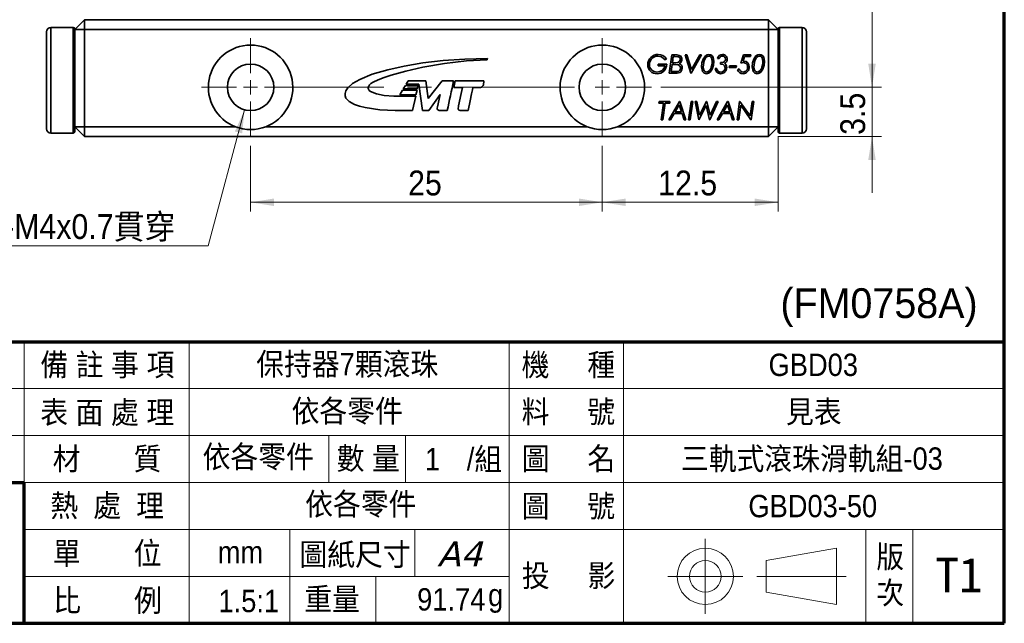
# Model space of a CAD drawing. Header units: millimetres. Extents: x 4 to 194, y 4 to 137.
# Tile 8 of 19: x 124 to 194, y 4 to 47. Entities that reach past the tile are written whole.
import ezdxf

# ---------------------------------------------------------------- set-up
doc = ezdxf.new("R2010")
doc.units = ezdxf.units.MM
doc.header["$LTSCALE"] = 0.666667
doc.linetypes.add('CENTERX2', pattern=[20.32, 12.7, -2.54, 2.54, -2.54])
doc.styles.add('SLDTEXTSTYLE0', font='GOTHIC.TTF', dxfattribs={"width": 0.913, "bigfont": 'bigfont'})
doc.styles.add('SLDTEXTSTYLE1', font='GOTHIC.TTF', dxfattribs={"width": 0.913})
doc.styles.add('SLDTEXTSTYLE10', font='CENSCBK.TTF')
doc.styles.add('SLDTEXTSTYLE4', font='GOTHICB.TTF', dxfattribs={"width": 0.913, "bigfont": 'bigfont'})
doc.styles.add('SLDTEXTSTYLE6', font='VERDANAI.TTF')
doc.styles.add('SLDTEXTSTYLE8', font='ARIAL.TTF', dxfattribs={"width": 0.948})
doc.styles.add('SLDTEXTSTYLE9', font='MINGLIU.TTC')
doc.dimstyles.new('SLDDIMSTYLE0', dxfattribs={"dimtxt": 1.763889, "dimasz": 1.666667, "dimexe": 0, "dimexo": 0.0625, "dimgap": 0.440972, "dimtad": 1, "dimrnd": 1e-09, "dimzin": 12, "dimdsep": 46, "dimtxsty": 'SLDTEXTSTYLE1', "dimsah": 1, "dimcen": 0.09, "dimadec": 0, "dimazin": 3, "dimtfac": 1, "dimtofl": 0, "dimtmove": 0, "dimatfit": 3, "dimfxl": 0, "dimfrac": 2, "dimtolj": 1, "dimtzin": 12, "dimarcsym": 0})
doc.dimstyles.new('SLDDIMSTYLE1', dxfattribs={"dimtxt": 1.763889, "dimasz": 1.666667, "dimexe": 0, "dimexo": 0.0625, "dimgap": 0.440972, "dimtad": 1, "dimrnd": 1e-09, "dimzin": 12, "dimdsep": 46, "dimtxsty": 'SLDTEXTSTYLE1', "dimsah": 1, "dimcen": 0.09, "dimadec": 0, "dimazin": 3, "dimtfac": 1, "dimtmove": 0, "dimatfit": 0, "dimfxl": 0, "dimfrac": 2, "dimtolj": 1, "dimtzin": 12, "dimarcsym": 0})
doc.dimstyles.new('SLDDIMSTYLE2', dxfattribs={"dimtxt": 1.763889, "dimasz": 1.666667, "dimexe": 0, "dimexo": 0.0625, "dimgap": 0.440972, "dimtad": 0, "dimtih": 1, "dimtoh": 1, "dimdec": 6, "dimrnd": 1e-09, "dimzin": 12, "dimdsep": 46, "dimtxsty": 'SLDTEXTSTYLE1', "dimsah": 1, "dimcen": 0, "dimadec": 0, "dimazin": 3, "dimtfac": 1, "dimtofl": 0, "dimtmove": 0, "dimatfit": 3, "dimfxl": 0, "dimfrac": 2, "dimtolj": 1, "dimtzin": 12, "dimarcsym": 0})

# ---------------------------------------------------------------- blocks, each defined once
blk = doc.blocks.new('_D_12')
at = {"color": 114, "linetype": 'Continuous', "lineweight": 18}
for p, q in [((177.875, 38.348), (177.875, 32.982)), ((165.375, 37.648), (165.375, 32.982)), ((177.875, 33.648), (165.375, 33.648))]:
    blk.add_line(p, q, dxfattribs=at)
for points in [[(165.375, 33.648), (167.042, 33.382), (167.042, 33.915)], [(177.875, 33.648), (176.208, 33.915), (176.208, 33.382)]]:
    blk.add_solid(points, dxfattribs=at)
at = {"color": 114, "linetype": 'Continuous', "lineweight": 18, "insert": (169.345, 35.901), "char_height": 1.7639, "attachment_point": 1, "style": 'SLDTEXTSTYLE1'}
blk.add_mtext('12.5', dxfattribs=at)
blk = doc.blocks.new('_D_13')
at = {"color": 114, "linetype": 'Continuous', "lineweight": 18}
for p, q in [((140.375, 37.648), (140.375, 32.982)), ((165.375, 37.648), (165.375, 32.982)), ((165.375, 33.648), (140.375, 33.648))]:
    blk.add_line(p, q, dxfattribs=at)
for points in [[(140.375, 33.648), (142.042, 33.382), (142.042, 33.915)], [(165.375, 33.648), (163.708, 33.915), (163.708, 33.382)]]:
    blk.add_solid(points, dxfattribs=at)
at = {"color": 114, "linetype": 'Continuous', "lineweight": 18, "insert": (151.572, 35.901), "char_height": 1.7639, "attachment_point": 1, "style": 'SLDTEXTSTYLE1'}
blk.add_mtext('25', dxfattribs=at)
blk = doc.blocks.new('_D_14')
at = {"color": 114, "linetype": 'Continuous', "lineweight": 18}
for p, q in [((184.542, 41.815), (184.542, 45.815)), ((169.542, 41.815), (185.208, 41.815)), ((184.542, 38.315), (184.542, 41.815)), ((177.842, 38.315), (185.208, 38.315)), ((184.542, 38.315), (184.542, 34.315))]:
    blk.add_line(p, q, dxfattribs=at)
for points in [[(184.542, 41.815), (184.808, 43.482), (184.275, 43.482)], [(184.542, 38.315), (184.275, 36.648), (184.808, 36.648)]]:
    blk.add_solid(points, dxfattribs=at)
at = {"color": 114, "linetype": 'Continuous', "lineweight": 18, "insert": (182.289, 38.437), "char_height": 1.7639, "attachment_point": 1, "rotation": 90, "style": 'SLDTEXTSTYLE1'}
blk.add_mtext('3.5', dxfattribs=at)
blk = doc.blocks.new('_D_15')
at = {"color": 114, "linetype": 'Continuous', "lineweight": 18}
for p, q in [((169.542, 70.815), (185.208, 70.815)), ((184.542, 41.815), (184.542, 70.815)), ((169.542, 41.815), (185.208, 41.815))]:
    blk.add_line(p, q, dxfattribs=at)
for points in [[(184.542, 70.815), (184.275, 69.148), (184.808, 69.148)], [(184.542, 41.815), (184.808, 43.482), (184.275, 43.482)]]:
    blk.add_solid(points, dxfattribs=at)
at = {"color": 114, "linetype": 'Continuous', "lineweight": 18, "insert": (182.289, 55.012), "char_height": 1.7639, "attachment_point": 1, "rotation": 90, "style": 'SLDTEXTSTYLE1'}
blk.add_mtext('29', dxfattribs=at)
blk = doc.blocks.new('_D_19')
at = {"color": 114, "linetype": 'Continuous', "lineweight": 18}
for p, q in [((139.948, 40.221), (137.358, 30.553)), ((137.358, 30.553), (121.659, 30.553))]:
    blk.add_line(p, q, dxfattribs=at)
blk.add_solid([(139.948, 40.221), (139.259, 38.68), (139.774, 38.542)], dxfattribs=at)
at = {"color": 114, "linetype": 'Continuous', "lineweight": 18, "insert": (121.659, 32.806), "char_height": 1.7639, "attachment_point": 1, "style": 'SLDTEXTSTYLE0'}
blk.add_mtext('4-M4x0.7貫穿', dxfattribs=at)
blk = doc.blocks.new('SW_CENTERMARKSYMBOL_5')
at = {"color": 0, "linetype": 'Continuous', "lineweight": 18}
for p, q in [((0, 1), (0, 3.5)), ((25, 1), (25, 3.5)), ((-1, 0), (-3.5, 0)), ((0, 0), (-0.5, 0)), ((0, 0), (0, 0.5)), ((0, 0), (0, -0.5)), ((0, 0), (0.5, 0)), ((25, 0), (24.5, 0)), ((25, 0), (25, 0.5)), ((25, 0), (25, -0.5)), ((25, 0), (25.5, 0)), ((26, 0), (28.5, 0)), ((0, -1), (0, -3.5)), ((25, -1), (25, -3.5))]:
    blk.add_line(p, q, dxfattribs=at)
at = {"color": 0, "linetype": 'CENTERX2', "lineweight": 18}
blk.add_line((1, 0), (24, 0), dxfattribs=at)

msp = doc.modelspace()

# ---------------------------------------------------------------- linework, layer by layer
at = {"color": 5, "linetype": 'Continuous', "lineweight": 70}
for p, q in [((193.9457246, 3.7481622), (193.9457246, 136.5790775)), ((54.279058, 23.7481622), (193.9457246, 23.7481622)), ((77.6123913, 13.7481622), (124.279058, 13.7481622)), ((124.279058, 3.7481622), (124.279058, 13.7481622)), ((4.3513319, 3.7481622), (193.9457246, 3.7481622))]:
    msp.add_line(p, q, dxfattribs=at)
at = {"color": 7, "linetype": 'Continuous', "lineweight": 35}
for p, q in [((128.5751176, 46.6149449), (127.8751169, 45.9149451)), ((128.5751176, 46.6149449), (177.175117, 46.6149449)), ((128.5751176, 46.6149449), (128.5751176, 45.9149451)), ((177.175117, 46.6149449), (177.175117, 45.9149451)), ((177.8751177, 45.9149451), (177.175117, 46.6149449)), ((125.8751166, 38.8649459), (125.8751166, 45.7649454)), ((127.7751171, 46.0649449), (126.175118, 46.0649449)), ((127.8751169, 45.964945), (127.8751169, 45.9149451)), ((128.5751176, 45.9149451), (127.8751169, 45.9149451)), ((127.8751169, 43.8745925), (127.8751169, 45.9149451)), ((128.5751176, 45.9149451), (128.5751176, 39.0149447)), ((177.175117, 45.9149451), (128.5751176, 45.9149451)), ((177.175117, 39.0149447), (177.175117, 45.9149451)), ((177.8751177, 45.9149451), (177.175117, 45.9149451)), ((177.8751177, 45.9149451), (177.8751177, 45.964945)), ((177.8751177, 45.9149451), (177.8751177, 43.8745925)), ((179.5751167, 46.0649449), (177.9751175, 46.0649449)), ((179.875118, 45.7649454), (179.875118, 42.3149447)), ((170.1349461, 42.8149448), (170.3172376, 44.1149454)), ((170.3172376, 44.1149454), (170.4901544, 44.1149454)), ((171.2516111, 44.1149454), (171.3729662, 44.1149454)), ((171.6682793, 42.8149448), (171.2516111, 44.1149454)), ((171.3729662, 44.1149454), (171.7052584, 43.0787475)), ((172.4349459, 44.1149454), (171.6849462, 42.8149448)), ((171.7052584, 43.0787475), (172.3029141, 44.1149454)), ((172.3029141, 44.1149454), (172.4349459, 44.1149454)), ((175.2164562, 43.5198927), (175.4016125, 44.1149454)), ((175.4016125, 44.1149454), (175.9182786, 44.1149454)), ((175.9182786, 44.1149454), (175.9016116, 43.9982786)), ((127.8751169, 43.8745925), (127.8751169, 40.7552979)), ((157.1929081, 43.7569636), (157.216403, 43.8522137)), ((169.3516125, 43.4482786), (169.9516115, 43.4482786)), ((169.3516125, 43.3316118), (169.3516125, 43.4482786)), ((169.9349445, 43.8412474), (169.8312995, 43.7649451)), ((170.3385909, 43.4316117), (170.2687995, 42.9316116)), ((170.4542165, 43.4316117), (170.3385909, 43.4316117)), ((170.4182786, 43.9982786), (170.3555186, 43.5516638)), ((173.6849447, 43.8482789), (173.5682779, 43.8482789)), ((173.7682794, 43.4649456), (173.7823405, 43.5816114)), ((173.7823405, 43.5816114), (173.8167157, 43.5805702)), ((175.4862473, 43.9982786), (175.3865083, 43.6771847)), ((175.9016116, 43.9982786), (175.4862473, 43.9982786)), ((177.8751177, 40.7552979), (177.8751177, 43.8745925)), ((169.8349447, 43.3316118), (169.3516125, 43.3316118)), ((170.5107273, 42.8149448), (170.1349461, 42.8149448)), ((170.2687995, 42.9316116), (170.45604, 42.9316116)), ((171.6849462, 42.8149448), (171.6682793, 42.8149448)), ((173.4016121, 43.1482782), (173.5182789, 43.1482782)), ((174.4016123, 43.231612), (174.4164557, 43.3482788)), ((174.8857268, 43.231612), (174.4016123, 43.231612)), ((174.4164557, 43.3482788), (174.9016115, 43.3482788)), ((174.9016115, 43.3482788), (174.8857268, 43.231612)), ((174.9849462, 43.0631218), (175.1044759, 43.1149452)), ((151.563312, 42.272333), (151.4247232, 42.0361123)), ((151.4247232, 42.0361123), (152.32563, 42.0361123)), ((152.8269628, 42.272333), (151.563312, 42.272333)), ((152.32563, 42.0361123), (152.5907426, 40.1609558)), ((153.0028579, 41.0277321), (152.8269628, 42.272333)), ((154.0002848, 42.272333), (153.0028579, 41.0277321)), ((154.8075291, 42.272333), (154.0002848, 42.272333)), ((154.9177017, 42.272333), (154.8167366, 41.8030675)), ((156.9622441, 42.272333), (154.9177017, 42.272333)), ((179.875118, 42.3149447), (179.875118, 38.8649459)), ((151.1732629, 41.6087573), (150.9748253, 41.2715719)), ((152.2046624, 41.6087573), (151.1732629, 41.6087573)), ((151.3739231, 41.9491175), (151.2248567, 41.6957521)), ((151.2248567, 41.6957521), (152.2240299, 41.6957521)), ((152.2803862, 41.9491175), (151.3739231, 41.9491175)), ((152.1294148, 41.2715719), (152.2046624, 41.6087573)), ((152.2240299, 41.6957521), (152.2803862, 41.9491175)), ((153.0374654, 40.1609558), (153.8518535, 41.3141166)), ((153.8518535, 41.3141166), (153.6588133, 40.4194015)), ((154.8167366, 41.8030675), (155.4399895, 41.8030675)), ((156.1791299, 41.8030675), (156.6156927, 41.8030675)), ((127.8751169, 39.0149447), (127.8751169, 40.7552979)), ((152.1100473, 41.1845771), (150.8713202, 41.1845771)), ((150.9748253, 41.2715719), (152.1294148, 41.2715719)), ((151.8806534, 40.1609558), (152.1100473, 41.1845771)), ((169.3981432, 40.6982786), (169.4148102, 40.8149454)), ((169.729655, 40.6982786), (169.3981432, 40.6982786)), ((169.4148102, 40.8149454), (170.1814768, 40.8149454)), ((169.5648109, 39.5149458), (169.729655, 40.6982786)), ((169.8471022, 40.6982786), (169.6822581, 39.5149458)), ((170.1648099, 40.6982786), (169.8471022, 40.6982786)), ((170.0939772, 39.5149458), (170.8499671, 40.8149454)), ((170.1814768, 40.8149454), (170.1648099, 40.6982786)), ((170.8499671, 40.8149454), (170.8799147, 40.8149454)), ((170.8799147, 40.8149454), (171.3189774, 39.5149458)), ((171.4981434, 39.5149458), (171.6804349, 40.8149454)), ((171.797884, 40.8149454), (171.6155925, 39.5149458)), ((171.6804349, 40.8149454), (171.797884, 40.8149454)), ((171.9814775, 40.8149454), (172.0994462, 40.8149454)), ((172.223925, 39.5149458), (171.9814775, 40.8149454)), ((172.0994462, 40.8149454), (172.281477, 39.8422889)), ((172.281477, 39.8422889), (172.78278, 40.8149454)), ((172.78278, 40.8149454), (172.8075196, 40.8149454)), ((172.8075196, 40.8149454), (173.0314766, 39.8459341)), ((173.6085613, 40.8149454), (173.004133, 39.5149458)), ((173.0314766, 39.8459341), (173.4814768, 40.8149454)), ((173.4814768, 40.8149454), (173.6085613, 40.8149454)), ((173.5273109, 39.5149458), (174.2833008, 40.8149454)), ((174.2833008, 40.8149454), (174.3132484, 40.8149454)), ((174.3132484, 40.8149454), (174.7523111, 39.5149458)), ((174.9481441, 39.5149458), (175.1304356, 40.8149454)), ((175.1304356, 40.8149454), (175.1585596, 40.8149454)), ((175.1585596, 40.8149454), (175.8843412, 39.7805701)), ((175.8843412, 39.7805701), (176.0296536, 40.8149454)), ((176.1471027, 40.8149454), (175.9648112, 39.5149458)), ((176.0296536, 40.8149454), (176.1471027, 40.8149454)), ((177.8751177, 40.7552979), (177.8751177, 39.0149447)), ((150.6416088, 40.1609558), (151.8806534, 40.1609558)), ((152.5907426, 40.1609558), (153.0374654, 40.1609558)), ((153.8509009, 40.1609558), (154.3554088, 40.1609558)), ((155.3326743, 40.1609558), (155.8279747, 40.1609558)), ((170.4780919, 39.948279), (170.2262678, 39.5149458)), ((171.0502275, 39.948279), (170.4780919, 39.948279)), ((170.8398101, 40.5709352), (170.5458009, 40.0649458)), ((170.5458009, 40.0649458), (171.0106445, 40.0649458)), ((171.0106445, 40.0649458), (170.8398101, 40.5709352)), ((171.1968419, 39.5149458), (171.0502275, 39.948279)), ((172.7564776, 40.5149459), (172.2405919, 39.5149458)), ((172.9872071, 39.5149458), (172.7564776, 40.5149459)), ((173.9114256, 39.948279), (173.6596015, 39.5149458)), ((174.4835612, 39.948279), (173.9114256, 39.948279)), ((174.2731438, 40.5709352), (173.9791327, 40.0649458)), ((173.9791327, 40.0649458), (174.4439763, 40.0649458)), ((174.4439763, 40.0649458), (174.2731438, 40.5709352)), ((174.6301756, 39.5149458), (174.4835612, 39.948279)), ((175.2106429, 40.5495799), (175.0655913, 39.5149458)), ((175.9366852, 39.5149458), (175.2106429, 40.5495799)), ((169.6822581, 39.5149458), (169.5648109, 39.5149458)), ((170.2262678, 39.5149458), (170.0939772, 39.5149458)), ((171.3189774, 39.5149458), (171.1968419, 39.5149458)), ((171.6155925, 39.5149458), (171.4981434, 39.5149458)), ((172.2405919, 39.5149458), (172.223925, 39.5149458)), ((173.004133, 39.5149458), (172.9872071, 39.5149458)), ((173.6596015, 39.5149458), (173.5273109, 39.5149458)), ((174.7523111, 39.5149458), (174.6301756, 39.5149458)), ((175.0655913, 39.5149458), (174.9481441, 39.5149458)), ((175.9648112, 39.5149458), (175.9366852, 39.5149458)), ((126.175118, 38.5649446), (127.7751171, 38.5649446)), ((128.5751176, 39.0149447), (127.8751169, 39.0149447)), ((128.5751176, 38.3149459), (127.8751169, 39.0149447)), ((127.8751169, 39.0149447), (127.8751169, 38.6649444)), ((128.5751176, 39.0149447), (139.2980845, 39.0149447)), ((128.5751176, 39.0149447), (128.5751176, 38.3149459)), ((141.4521507, 39.0149447), (164.2980839, 39.0149447)), ((166.4521502, 39.0149447), (177.175117, 39.0149447)), ((177.8751177, 39.0149447), (177.175117, 38.3149459)), ((177.175117, 39.0149447), (177.175117, 38.3149459)), ((177.8751177, 39.0149447), (177.175117, 39.0149447)), ((177.8751177, 38.6649444), (177.8751177, 39.0149447)), ((177.9751175, 38.5649446), (179.5751167, 38.5649446)), ((177.175117, 38.3149459), (128.5751176, 38.3149459))]:
    msp.add_line(p, q, dxfattribs=at)
at = {"color": 8, "linetype": 'Continuous', "lineweight": 35}
for p, q in [((126.175118, 46.0649449), (126.175118, 38.5649446)), ((127.7751171, 38.5649446), (127.7751171, 46.0649449)), ((177.9751175, 46.0649449), (177.9751175, 38.5649446)), ((179.5751167, 42.3149447), (179.5751167, 46.0649449)), ((179.5751167, 38.5649446), (179.5751167, 42.3149447))]:
    msp.add_line(p, q, dxfattribs=at)
at = {"color": 1, "linetype": 'Continuous', "lineweight": 18}
for p, q in [((124.279058, 13.7481622), (124.279058, 23.7481622)), ((136.0192779, 3.7481622), (136.0192779, 23.7481622)), ((158.7457246, 3.7481622), (158.7457246, 23.7481622)), ((166.879058, 3.7481622), (166.879058, 23.7481622)), ((54.279058, 20.4148288), (158.779058, 20.4148288)), ((158.779058, 20.4148288), (193.9457246, 20.4148288)), ((54.279058, 17.0814955), (193.9457246, 17.0814955)), ((145.9457246, 13.7481622), (145.9457246, 17.0814955)), ((151.3901691, 13.7481622), (151.3901691, 17.0814955)), ((124.279058, 13.7481622), (193.9457246, 13.7481622)), ((124.279058, 10.4148288), (193.9457246, 10.4148288)), ((143.1679468, 3.7481622), (143.1679468, 10.4148288)), ((152.0568357, 7.0814955), (152.0568357, 10.4148288)), ((184.1123913, 3.7481622), (184.1123913, 10.4148288)), ((187.4457246, 3.7481622), (187.4457246, 10.4148288)), ((124.279058, 7.0814955), (158.779058, 7.0814955)), ((149.279058, 3.7481622), (149.279058, 7.0814955))]:
    msp.add_line(p, q, dxfattribs=at)
at = {"color": 1, "linetype": 'CENTERX2', "lineweight": 18}
for p, q in [((172.6957246, 9.7481622), (172.6957246, 4.4148288)), ((170.029058, 7.0814955), (175.3623913, 7.0814955)), ((176.3623913, 7.0814955), (182.6957246, 7.0814955))]:
    msp.add_line(p, q, dxfattribs=at)
at = {"color": 7, "linetype": 'Continuous', "lineweight": 18}
for p, q in [((177.029058, 8.2064955), (182.029058, 9.0814955)), ((182.029058, 9.0814955), (182.029058, 5.0814955)), ((177.029058, 5.9564955), (177.029058, 8.2064955)), ((182.029058, 5.0814955), (177.029058, 5.9564955))]:
    msp.add_line(p, q, dxfattribs=at)
at = {"color": 7, "linetype": 'Continuous', "lineweight": 35, "flags": 128}
for points in [[(170.4901544, 44.1149454), (170.6686777, 44.1100969), (170.844504, 44.0818536), (170.9226624, 44.0391646), (170.9843774, 43.9749443), (171.0229025, 43.8948105), (171.0349445, 43.8066115)], [(172.4349459, 43.2691117), (172.4574988, 43.549465), (172.5379762, 43.8185976), (172.6967202, 44.0483167), (172.8166745, 44.1210334), (172.9539552, 44.1482784)], [(172.9539552, 44.1482784), (173.0760087, 44.1228588), (173.1768319, 44.0493048), (173.2472305, 43.9459374), (173.3016123, 43.6573931)], [(176.0349454, 43.2691117), (176.0574983, 43.549465), (176.1379757, 43.8185976), (176.2967215, 44.0483167), (176.416674, 44.1210334), (176.5539565, 44.1482784)], [(176.5539565, 44.1482784), (176.6760082, 44.1228588), (176.7768313, 44.0493048), (176.84723, 43.9459374), (176.9016118, 43.6573931)], [(157.216403, 43.8522137), (155.5995956, 43.8150139), (154.0598801, 43.7090815), (152.6190175, 43.5429159), (151.2987681, 43.325019), (150.1208922, 43.0638892), (149.0156409, 42.736859), (148.1379548, 42.3791166), (147.6268552, 42.0838584), (147.2881714, 41.7821127)], [(148.8228089, 41.980232), (148.9297625, 42.0782323), (149.0930287, 42.1822378), (149.4536028, 42.3550102), (149.8717503, 42.5157015), (150.3690014, 42.6791189), (151.4185176, 42.9676389), (152.6207069, 43.2363338), (154.1624426, 43.5050101), (155.7224056, 43.6888346), (157.1929081, 43.7569636)], [(169.8312995, 43.7649451), (169.5784063, 43.9735203), (169.3271336, 44.0316116)], [(170.3555186, 43.5516638), (170.4103158, 43.5487655), (170.4534342, 43.5482784)], [(170.5234864, 44.0008826), (170.4645616, 43.9998032), (170.4182786, 43.9982786)], [(170.4534342, 43.5482784), (170.6030698, 43.5538524), (170.7495985, 43.5826349), (170.8158434, 43.6173109), (170.8698248, 43.6689359), (170.9058763, 43.7343176), (170.9182796, 43.8079135)], [(170.9349447, 43.177966), (170.9239924, 43.2535372), (170.8874417, 43.320354), (170.8278407, 43.3678785), (170.7576824, 43.3983504), (170.4542165, 43.4316117)], [(170.9182796, 43.8079135), (170.9093929, 43.8693035), (170.8792907, 43.9233444), (170.8301318, 43.9609307), (170.7711772, 43.9805993), (170.5234864, 44.0008826)], [(172.945102, 44.0316116), (172.8328255, 43.9984202), (172.7399671, 43.9256783), (172.6238982, 43.7210118), (172.5516127, 43.2555703)], [(173.3016123, 43.6573931), (173.2766585, 43.3778101), (173.1927388, 43.1102262), (173.0342333, 42.8807437), (172.9146236, 42.8080083), (172.7773932, 42.7816118)], [(173.1849455, 43.6790073), (173.1378765, 43.9109308), (173.0582019, 43.9985636), (173.0041237, 44.023537), (172.945102, 44.0316116)], [(173.1172365, 43.2394239), (173.1723447, 43.4830253), (173.1849455, 43.6790073)], [(174.1016128, 43.200883), (174.0682882, 43.3298926), (173.9735951, 43.4232735), (173.7682794, 43.4649456)], [(175.4224462, 43.5649454), (175.3049095, 43.5494668), (175.2164562, 43.5198927)], [(175.3865083, 43.6771847), (175.4251004, 43.6805737), (175.4555174, 43.6816122)], [(176.5451015, 44.0316116), (176.432825, 43.9984202), (176.3399684, 43.9256783), (176.2238977, 43.7210118), (176.1516121, 43.2555703)], [(176.9016118, 43.6573931), (176.8766579, 43.3778101), (176.7927383, 43.1102262), (176.6342328, 42.8807437), (176.514623, 42.8080083), (176.3773927, 42.7816118)], [(176.784945, 43.6790073), (176.7378778, 43.9109308), (176.6582032, 43.9985636), (176.604125, 44.023537), (176.5451015, 44.0316116)], [(176.7172379, 43.2394239), (176.7723461, 43.4830253), (176.784945, 43.6790073)], [(170.45604, 42.9316116), (170.6070726, 42.9345248), (170.7250488, 42.9467158)], [(171.0516115, 43.1790081), (171.0088899, 42.9988922), (170.9527516, 42.9243668), (170.8776311, 42.8690835), (170.6975636, 42.8228406), (170.5107273, 42.8149448)], [(172.7773932, 42.7816118), (172.6177906, 42.8246734), (172.5050149, 42.9458366), (172.4349459, 43.2691117)], [(172.5516127, 43.2555703), (172.5940549, 43.0242745), (172.6693095, 42.9339874), (172.7218324, 42.9070358), (172.7802579, 42.8982786)], [(176.3773927, 42.7816118), (176.2177919, 42.8246734), (176.1050143, 42.9458366), (176.0349454, 43.2691117)], [(176.1516121, 43.2555703), (176.1940544, 43.0242745), (176.269309, 42.9339874), (176.3218318, 42.9070358), (176.3802574, 42.8982786)], [(156.9289065, 42.0507173), (156.9525514, 42.1826885), (156.9622441, 42.272333)], [(147.2881714, 41.7821127), (147.1500046, 41.573557), (147.0854635, 41.3808226), (147.0887068, 41.2035835), (147.1538938, 41.0415129), (147.3867258, 40.8024797), (147.7502061, 40.6037885), (148.1094098, 40.4749661), (148.5187363, 40.3693411), (149.5642728, 40.2115825), (150.6416088, 40.1609558)], [(150.5669964, 41.1858465), (149.8655081, 41.2385519), (149.3178271, 41.3425406), (148.9081563, 41.5122648), (148.8111227, 41.592529), (148.7523488, 41.6796589), (148.7341866, 41.749916), (148.7394532, 41.8235836), (148.7687829, 41.9004317), (148.8228089, 41.980232)], [(155.4399895, 41.8030675), (155.3017214, 41.1607604), (155.2060685, 40.7166946), (155.1608085, 40.5068565), (155.1418568, 40.4194015)], [(155.8279747, 40.1609558), (155.9744322, 40.8470798), (156.0834521, 41.357167), (156.142847, 41.6344553), (156.1791299, 41.8030675)], [(150.8713202, 41.1845771), (150.7087283, 41.1828663), (150.5669964, 41.1858465)], [(153.6588133, 40.4194015), (153.6457295, 40.3367075), (153.6471974, 40.2721203), (153.659236, 40.2329917), (153.6814036, 40.2032118), (153.7216993, 40.1788316), (153.7779149, 40.1651989), (153.8509009, 40.1609558)], [(155.1418568, 40.4194015), (155.1289014, 40.3367075), (155.130226, 40.2721203), (155.1420282, 40.2329917), (155.1639049, 40.2032118), (155.2038524, 40.1788316), (155.2597974, 40.1651989), (155.3326743, 40.1609558)]]:
    msp.add_lwpolyline(points, dxfattribs=at)
at = {"color": 7, "linetype": 'Continuous', "lineweight": 35}
for centre in [(140.3751173, 41.8149452), (165.3751173, 41.8149452)]:
    msp.add_circle(centre, 1.65, dxfattribs=at)
at = {"color": 7, "linetype": 'Continuous', "lineweight": 18}
for radius in [2, 1.125]:
    msp.add_circle((172.6957246, 7.0814955), radius, dxfattribs=at)
at = {"color": 7, "linetype": 'Continuous', "lineweight": 35}
for centre, radius, start, end in [((126.1751173, 45.7649452), 0.3, 90, 180), ((127.7751173, 45.9649452), 0.1, 0, 90), ((177.9751173, 45.9649452), 0.1, 90, 180), ((179.5751173, 45.7649452), 0.3, 0, 90), ((140.3751173, 41.8149452), 3, 291.039469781, 248.960530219), ((165.3751173, 41.8149452), 3, 291.039469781, 248.960530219), ((169.3314685, 43.4184401), 0.7298556, 89.604353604, 179.98816845), ((169.3385632, 43.41556), 0.7327213, 35.518636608, 90.160684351), ((173.9124999, 43.800937), 0.3474622, 88.488588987, 172.169071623), ((173.929082, 43.8254513), 0.3229122, 357.210634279, 91.316230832), ((169.2273673, 43.4064791), 0.6258717, 178.891155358, 273.246439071), ((169.3362402, 43.4136691), 0.6180096, 90.844300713, 179.278091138), ((169.2465413, 43.4263865), 0.5282846, 180.534797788, 271.482090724), ((169.2757742, 43.4573862), 0.6758987, 268.90104066, 359.227927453), ((170.7105743, 43.7983194), 0.3244762, 292.737587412, 1.46437322), ((170.7316999, 43.1961393), 0.3203699, 356.934754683, 71.002684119), ((173.9023961, 43.8112523), 0.2205812, 87.429245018, 170.336646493), ((173.8567337, 43.8581543), 0.2804539, 261.796458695, 352.749281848), ((173.9216602, 43.8184901), 0.2133274, 1.146305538, 92.517513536), ((173.9484221, 43.8025822), 0.303274, 289.683235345, 1.3518352), ((173.8753902, 43.2221364), 0.3430011, 358.537528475, 59.287616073), ((175.4185133, 43.280603), 0.2843696, 354.581013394, 89.207575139), ((175.4211748, 43.2852253), 0.3978718, 356.439777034, 85.048306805), ((169.2801464, 43.4696417), 0.571711, 268.001116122, 346.028867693), ((170.7036504, 43.1770201), 0.2312963, 275.308322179, 0.234316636), ((172.7095425, 43.3051344), 0.4129556, 279.860056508, 350.844043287), ((173.784307, 43.1646467), 0.3830447, 182.449150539, 269.58911438), ((173.7802923, 43.1605097), 0.2622987, 182.672777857, 271.301146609), ((173.7852817, 43.2145955), 0.4329996, 269.507542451, 359.839470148), ((173.7809821, 43.2194004), 0.321165, 270.93953954, 356.694667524), ((175.3770578, 43.1954498), 0.4138384, 198.648277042, 270.082437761), ((175.4022613, 43.2108013), 0.3128331, 197.843193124, 267.447617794), ((175.3660436, 43.2344489), 0.4529859, 271.468604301, 3.299209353), ((175.3693753, 43.2307692), 0.3330304, 273.262797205, 3.956454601), ((176.3095416, 43.3051369), 0.4129581, 279.860040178, 350.843742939), ((600.7256074, -54.3185505), 456.2594999, 167.777908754, 168.049060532), ((156.6533442, 42.0773406), 0.2768454, 262.183448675, 354.48152747), ((126.1751173, 38.8649452), 0.3, 180, 270), ((127.7751173, 38.6649452), 0.1, 270, 360), ((140.3751173, 41.8149452), 3, 248.960530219, 291.039469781), ((165.3751173, 41.8149452), 3, 248.960530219, 291.039469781), ((177.9751173, 38.6649452), 0.1, 180, 270), ((179.5751173, 38.8649452), 0.3, 270, 360)]:
    msp.add_arc(centre, radius, start, end, dxfattribs=at)

# ---------------------------------------------------------------- block references
at = {"color": 7, "linetype": 'Continuous', "lineweight": 0}
msp.add_blockref('SW_CENTERMARKSYMBOL_5', (140.3751173, 41.8149452), dxfattribs=at)

# ---------------------------------------------------------------- texts
at = {"color": 144, "linetype": 'Continuous', "lineweight": 0, "insert": (185.0407709, 27.5426471), "char_height": 2.11666667, "attachment_point": 2, "style": 'SLDTEXTSTYLE8'}
msp.add_mtext('(FM0758A)', dxfattribs=at)
at = {"color": 6, "linetype": 'Continuous', "lineweight": 0, "char_height": 1.5875, "attachment_point": 2, "style": 'SLDTEXTSTYLE4'}
for s, insert in [('備 註 事 項', (130.1933199, 22.9062337)), ('機     種', (162.9610001, 22.8986368)), ('表 面 處 理', (130.1838744, 19.5228084)), ('料     號', (162.9610001, 19.5653035)), ('材       質', (130.1727405, 16.2249371)), ('數 量', (148.7370491, 16.2546396)), ('圖     名', (162.9683841, 16.2391261)), ('熱  處  理', (130.1827191, 12.9030463)), ('圖     號', (162.9605847, 12.8674564)), ('單       位', (130.1823305, 9.5173927)), ('圖紙尺寸', (147.8001688, 9.4332945)), ('版', (185.8247551, 9.271859)), ('投     影', (162.9794447, 7.926563)), ('比       例', (130.2056696, 6.1743611)), ('重量', (146.1663061, 6.264787)), ('次', (185.8365196, 6.7070755))]:
    msp.add_mtext(s, dxfattribs=dict(at, insert=insert))
at = {"color": 114, "linetype": 'Continuous', "lineweight": 0}
for s, insert, char_height, attachment_point, style in [('保持器7顆滾珠', (147.2435353, 22.9561325), 1.5875, 2, 'SLDTEXTSTYLE0'), ('GBD03', (180.3687052, 22.8986369), 1.5875, 2, 'SLDTEXTSTYLE1'), ('依各零件', (147.242131, 19.6227992), 1.5875, 2, 'SLDTEXTSTYLE0'), ('見表', (180.4036152, 19.5653035), 1.5875, 2, 'SLDTEXTSTYLE0'), ('依各零件', (140.9185387, 16.3735824), 1.5875, 2, 'SLDTEXTSTYLE0'), ('1', (153.3060194, 16.1990967), 1.5875, 2, 'SLDTEXTSTYLE1'), ('/組', (156.997226, 16.1990966), 1.5875, 2, 'SLDTEXTSTYLE0'), ('三軌式滾珠滑軌組-03', (180.2683839, 16.2391262), 1.5875, 2, 'SLDTEXTSTYLE0'), ('Http://www.gmtglobalinc.com', (101.0436749, 12.9816271), 1.2, 1, 'SLDTEXTSTYLE10'), ('依各零件', (148.2061703, 13.0136474), 1.5875, 2, 'SLDTEXTSTYLE0'), ('GBD03-50', (180.3326926, 12.8674564), 1.5875, 2, 'SLDTEXTSTYLE1'), ('T1', (190.7226362, 8.4097055), 2.46944444, 2, 'SLDTEXTSTYLE9'), ('1.5:1', (138.0923835, 6.1256758), 1.5875, 1, 'SLDTEXTSTYLE1'), ('91.74', (157.0640595, 6.2426199), 1.5875, 3, 'SLDTEXTSTYLE1'), ('g', (157.2560694, 6.5486648), 1.5875, 1, 'SLDTEXTSTYLE1')]:
    msp.add_mtext(s, dxfattribs=dict(at, insert=insert, char_height=char_height, attachment_point=attachment_point, style=style))
at = {"color": 96, "linetype": 'Continuous', "lineweight": 0, "attachment_point": 2}
for s, insert, char_height, style in [('mm', (139.6531132, 9.5937375), 1.5875, 'SLDTEXTSTYLE1'), ('A4', (155.2383512, 9.5610775), 1.76388889, 'SLDTEXTSTYLE6')]:
    msp.add_mtext(s, dxfattribs=dict(at, insert=insert, char_height=char_height, style=style))

# ---------------------------------------------------------------- dimensions: what is measured, and where the dimension line sits
at = {"color": 114, "linetype": 'Continuous', "lineweight": 18}
for base, p1, p2, dimstyle, picture, middle in [((184.541784, 70.8149452), (168.8751173, 41.8149452), (168.8751173, 70.8149452), 'SLDDIMSTYLE0', '_D_15', (184.541784, 56.3149452)), ((184.541784, 41.8149452), (177.1751173, 38.3149452), (168.8751173, 41.8149452), 'SLDDIMSTYLE1', '_D_14', (184.541784, 40.0649452))]:
    dim = msp.add_linear_dim(base=base, p1=p1, p2=p2, angle=90, dimstyle=dimstyle, dxfattribs=at)
    dim.commit()
    dim.dimension.update_dxf_attribs({"geometry": picture, "text_midpoint": middle, "dimtype": 160})
dim = msp.add_diameter_dim_2p(p1=(140.8021687, 43.4087228), p2=(139.9480659, 40.2211675), text='4-M4x0.7貫穿\\P', dimstyle='SLDDIMSTYLE2', override={"dimpost": '<>'}, dxfattribs=at)
dim.commit()
dim.dimension.update_dxf_attribs({"geometry": '_D_19', "text_midpoint": (128.9790616, 31.954482), "dimtype": 163})
for base, p1, p2, picture, middle in [((165.3751173, 33.6482785), (177.8751173, 39.0149452), (165.3751173, 38.3149452), '_D_12', (171.6251173, 33.6482785)), ((140.3751173, 33.6482785), (165.3751173, 38.3149452), (140.3751173, 38.3149452), '_D_13', (152.8751173, 33.6482785))]:
    dim = msp.add_linear_dim(base=base, p1=p1, p2=p2, dimstyle='SLDDIMSTYLE0', dxfattribs=at)
    dim.commit()
    dim.dimension.update_dxf_attribs({"geometry": picture, "text_midpoint": middle, "dimtype": 160})

doc.saveas('drawing.dxf')
